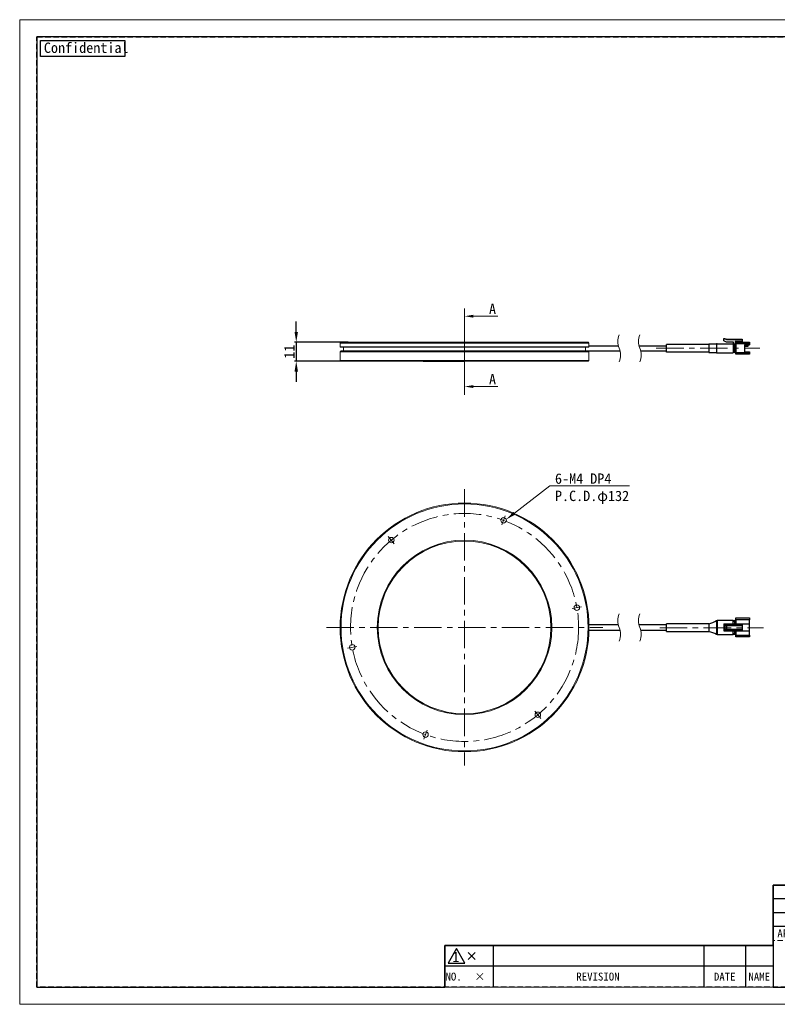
# Model space of a CAD drawing. Header units: millimetres. Extents: x -201 to 202, y 143 to 428.
# Tile 1 of 9: x -201 to 18, y 143 to 428. Entities that reach past the tile are written whole.
import ezdxf
from ezdxf import colors
from ezdxf.entities.mleader import LeaderData, LeaderLine
from ezdxf.enums import TextEntityAlignment as Align
from ezdxf.math import Vec2, Vec3

# ---------------------------------------------------------------- set-up
doc = ezdxf.new("R2010")
doc.units = ezdxf.units.MM
doc.header["$LTSCALE"] = 0.25
doc.linetypes.add('CENTER', pattern=[50.8, 31.75, -6.35, 6.35, -6.35])
doc.linetypes.add('HIDDEN', pattern=[9.525, 6.35, -3.175])
doc.layers.get('0').update_dxf_attribs({"lineweight": 30})
for name, color, linetype, lineweight in [('BASE', 7, 'Continuous', 20), ('CENTER', 1, 'CENTER', 9), ('COVER', 7, 'Continuous', 20), ('DIMENSION', 6, 'Continuous', 9)]:
    doc.layers.add(name, color=color, linetype=linetype, lineweight=lineweight)
doc.layers.add('EMPTY LINE', color=252, linetype='Continuous', lineweight=0, plot=False)
doc.layers.add('FORM', color=7, linetype='Continuous')
doc.styles.add('VS Standard', font='msgothic.ttc', dxfattribs={"height": 3})
doc.styles.add('VS Standard(小)', font='txt', dxfattribs={"height": 2.4})
doc.dimstyles.new('VS Standard x0.5', dxfattribs={"dimtxt": 3, "dimasz": 3, "dimexe": 0.5, "dimexo": 0.8, "dimgap": 0.5, "dimtad": 3, "dimlfac": 2, "dimrnd": 0.0001, "dimzin": 9, "dimdsep": 46, "dimtxsty": 'VS Standard', "dimcen": 0, "dimaunit": 1, "dimadec": 0, "dimazin": 2, "dimtfac": 1, "dimtmove": 0, "dimatfit": 3, "dimfxl": 1, "dimtolj": 1, "dimtzin": 0, "dimarcsym": 0})

# ---------------------------------------------------------------- blocks, each defined once
blk = doc.blocks.new('表題欄金物用_ver2.0.0')
at = {"layer": 'FORM', "color": 0}
for p, q in [((-11, 40.5), (-191, 40.5)), ((-191, 40.5), (-191, 28.5)), ((-110, 28.49), (-110, 40.5)), ((-39, 28.49), (-39, 40.49)), ((-29, 28.49), (-29, 40.49)), ((-11, 28.5), (-11, 40.5)), ((-39, 36.5), (-191, 36.5)), ((-24.54, 35.38), (-24.54, 29.78)), ((-13.42, 34.8), (-20.21, 33.59)), ((-13.42, 32.58), (-13.42, 34.8)), ((-39, 32.5), (-191, 32.5)), ((-27.34, 32.58), (-12.62, 32.58)), ((-20.21, 32.58), (-20.21, 33.59)), ((-20.21, 32.58), (-20.21, 31.57)), ((-13.42, 30.35), (-20.21, 31.57)), ((-13.42, 32.58), (-13.42, 30.35)), ((-11, 28.5), (-191, 28.5)), ((-191, 28.5), (-191, 11)), ((-176, 28.5), (-176, 11)), ((-161, 28.5), (-161, 11)), ((-146, 28.5), (-146, 11)), ((-131, 28.5), (-131, 11)), ((-96, 11), (-96, 28.5)), ((-11, 11), (-11, 28.5)), ((-272, 23), (-286, 23)), ((-286, 23), (-286, 17)), ((-211, 23), (-272, 23)), ((-272, 23), (-272, 17)), ((-211, 23), (-211, 17)), ((-199, 23), (-211, 23)), ((-199, 23), (-199, 17)), ((-191, 23), (-199, 23)), ((-131, 24.12), (-96, 24.12)), ((-279.19, 21), (-277.19, 19)), ((-279.19, 19), (-277.19, 21)), ((-96, 21), (-11, 21)), ((-131, 19.75), (-96, 19.75)), ((-286, 17), (-286, 11)), ((-272, 17), (-286, 17)), ((-272, 17), (-272, 11)), ((-211, 17), (-272, 17)), ((-211, 17), (-211, 11)), ((-199, 17), (-211, 17)), ((-199, 17), (-199, 11)), ((-191, 17), (-199, 17)), ((-96, 15.38), (-131, 15.38)), ((-11, 16), (-96, 16)), ((-191, 11), (-11, 11))]:
    blk.add_line(p, q, dxfattribs=at)
at = {"layer": 'FORM', "color": 0, "linetype": 'HIDDEN', "lineweight": 9}
for p, q in [((-156, 28.49), (-156, 40.49)), ((-75, 28.49), (-75, 40.49)), ((-11, 36.5), (-39, 36.5)), ((-116, 11), (-116, 28.5)), ((-78.5, 11), (-78.5, 28.5)), ((-131, 24.5), (-191, 24.5))]:
    blk.add_line(p, q, dxfattribs=at)
at = {"layer": 'FORM', "color": 0, "lineweight": 15}
blk.add_line((-191, 11), (-286, 11), dxfattribs=at)
at = {"layer": 'FORM', "color": 0}
blk.add_lwpolyline([(-282.58, 22.13), (-285.01, 17.93), (-280.16, 17.93)], close=True, dxfattribs=at)
for radius in [2, 1]:
    blk.add_circle((-24.54, 32.58), radius, dxfattribs=at)
at = {"layer": 'FORM', "color": 0, "attachment_point": 5}
for s, insert, char_height, width, style in [('{\\LMATERIAL}', (-173.5, 38.5), 2.4, 36.5, 'VS Standard(小)'), ('{\\LCHAMFER}   ', (-92.5, 38.5), 2.4, 35, 'VS Standard(小)'), ('{\\LUNIT}', (-34, 38.35), 2, 20, 'VS Standard'), ('{\\LMETHOD} 図法', (-20, 38.35), 2, 20, 'VS Standard'), ('{\\LTREATMENT}', (-173.5, 34.5), 2.4, 36.5, 'VS Standard(小)'), ('{\\LFINISHING}', (-92.5, 34.5), 2.4, 35, 'VS Standard(小)'), ('{\\T0.9;\\LTREATMENT CONTACT}', (-173.5, 30.5), 2, 36.5, 'VS Standard(小)'), ('{\\LDECENTRATION} ', (-92.5, 30.5), 2.4, 35, 'VS Standard(小)'), ('mm', (-34, 32.35), 2.8, 20, 'VS Standard'), ('{\\fＭＳ ゴシック|b0|i0|c128|p49;APPROVED}', (-183.5, 26.5), 2.3, 15, 'VS Standard'), ('{\\fＭＳ ゴシック|b0|i0|c128|p49;CHECKED}', (-168.5, 26.5), 2.3, 15, 'VS Standard'), ('{\\fＭＳ ゴシック|b0|i0|c128|p49;DESIGNED}', (-153.5, 26.5), 2.3, 15, 'VS Standard'), ('{\\fＭＳ ゴシック|b0|i0|c128|p49;DRAWN}', (-138.5, 26.5), 2.3, 15, 'VS Standard'), ('{\\W0.7;\\LTOLERANCE\\l }', (-123.5, 26.31), 1.7, 20, 'VS Standard(小)'), ('{\\LANGLE}', (-123.5, 21.94), 2, 14.9784, 'VS Standard(小)'), ('SCALE', (-123.5, 17.56), 2, 15, 'VS Standard(小)'), ('{\\fＭＳ ゴシック|b0|i0|c128|p49;NAME}', (-87.25, 18.5), 2.4, 15, 'VS Standard(小)'), ('NO.', (-283.44, 14), 2.3, 14, 'VS Standard'), ('\\pxi-3,l4,t4;×^I', (-276.99, 14), 2.3, 14, 'VS Standard'), ('REVISION', (-241.67, 14), 2.3, 46, 'VS Standard'), ('{\\fMS Gothic|b0|i0|c128|p49;DATE}', (-204.99, 14), 2.3, 12, 'VS Standard'), ('NAME', (-195, 14), 2.3, 8, 'VS Standard'), ('{\\fＭＳ ゴシック|b0|i0|c128|p49;DRAW NO.}', (-87.25, 13.5), 2.4, 15, 'VS Standard(小)'), ('{\\fＭＳ ゴシック|b0|i0|c128|p49;DATE}', (-123.5, 13.19), 2, 15, 'VS Standard(小)')]:
    blk.add_mtext(s, dxfattribs=dict(at, insert=insert, char_height=char_height, width=width, style=style))
at = {"layer": 'FORM', "color": 0, "insert": (-87.25, 24.75), "char_height": 2, "width": 16, "attachment_point": 5, "line_spacing_factor": 0.8, "style": 'VS Standard'}
blk.add_mtext('\\pxsm0.9;{\\LREMARK}   ', dxfattribs=at)
at = {"layer": 'FORM', "color": 0, "insert": (-282.79, 19.73), "char_height": 3, "attachment_point": 5, "style": 'VS Standard'}
blk.add_mtext('1', dxfattribs=at)
at = {"layer": 'FORM', "color": 0}
for tag, height, style, p in [('材料', 2.8, 'VS Standard', (-133, 38.5)), ('一般面取', 2.8, 'VS Standard', (-57, 38.5)), ('処理', 2.8, 'VS Standard', (-133, 34.5)), ('仕上', 2.8, 'VS Standard', (-57, 34.5)), ('処理接点', 2.8, 'VS Standard', (-133, 30.5)), ('偏芯', 2.8, 'VS Standard', (-57, 30.5)), ('一般公差', 2.4, 'VS Standard(小)', (-106, 26.31)), ('適用（機種名）', 3.6, 'VS Standard', (-44.75, 24.75)), ('角度', 2.4, 'VS Standard(小)', (-106, 21.94)), ('NAME', 3.5, 'VS Standard', (-44.75, 18.5)), ('SCALE', 2.4, 'VS Standard(小)', (-106, 17.56)), ('DATE', 2.4, 'VS Standard(小)', (-106, 13.19)), ('DRAW_NO.', 3.5, 'VS Standard', (-44.75, 13.5))]:
    blk.add_attdef(tag, text='', height=height, dxfattribs=dict(at, style=style)).set_placement(p, align=Align.MIDDLE_CENTER)
at = {"layer": 'FORM', "color": 0, "style": 'VS Standard'}
for tag, p in [('APPROVED', (-182.5, 15.06)), ('CHECKED', (-167.5, 15.18)), ('DESIGNED', (-152.5, 15.09)), ('DRAWN', (-137.5, 15.23))]:
    blk.add_attdef(tag, text='', height=4.5, dxfattribs=at).set_placement(p, align=Align.BOTTOM_CENTER)
blk = doc.blocks.new('*D408')
at = {"layer": 'Defpoints', "color": 0}
for p in [(-105.62, 334.39), (-121.47, 328.89), (-105.62, 328.89)]:
    blk.add_point(p, dxfattribs=at)
at = {"layer": 'DIMENSION', "color": 0, "lineweight": -2}
for p, q in [((-121.47, 337.39), (-121.47, 340.39)), ((-106.42, 334.39), (-121.97, 334.39)), ((-121.47, 334.39), (-121.47, 328.89)), ((-106.42, 328.89), (-121.97, 328.89)), ((-121.47, 325.89), (-121.47, 322.89))]:
    blk.add_line(p, q, dxfattribs=at)
at = {"layer": 'DIMENSION', "color": 0}
for points in [[(-121.97, 337.39), (-120.97, 337.39), (-121.47, 334.39)], [(-120.97, 325.89), (-121.97, 325.89), (-121.47, 328.89)]]:
    blk.add_solid(points, dxfattribs=at)
at = {"layer": 'DIMENSION', "color": 0, "insert": (-123.47, 331.64), "char_height": 3, "attachment_point": 5, "rotation": 90, "style": 'VS Standard'}
blk.add_mtext('\\A1;11', dxfattribs=at)

msp = doc.modelspace()

# ---------------------------------------------------------------- linework, layer by layer
at = {"color": 7, "linetype": 'Continuous', "lineweight": 25}
for p, q in [((-14.3037, 331.5404), (-14.3037, 333.7404)), ((-2.1037, 333.7404), (-14.3037, 333.7404)), ((-2.1037, 333.8904), (-2.1037, 331.3904)), ((-2.1037, 333.8904), (0.1463, 333.8904)), ((0.1463, 333.8904), (0.1463, 331.3904)), ((0.3024, 333.9154), (4.9463, 333.9154)), ((2.2531, 334.7654), (2.2531, 335.5154)), ((2.2531, 335.5154), (2.5031, 335.5154)), ((3.0713, 334.3904), (2.2531, 334.7654)), ((2.5031, 335.5154), (2.5031, 335.4008)), ((2.5031, 335.4008), (3.0713, 335.1404)), ((2.864, 335.2404), (7.5213, 335.2404)), ((3.0713, 335.1404), (7.5713, 335.1404)), ((5.0713, 334.3904), (3.0713, 334.3904)), ((3.0822, 335.1904), (3.1913, 335.1404)), ((7.5713, 335.1904), (3.0822, 335.1904)), ((4.9463, 333.9154), (4.9463, 331.3654)), ((4.9463, 333.8904), (5.4463, 333.8904)), ((5.4463, 333.6404), (4.9463, 333.6404)), ((5.0713, 333.8904), (5.0713, 334.3904)), ((5.4463, 333.8904), (5.4463, 333.6404)), ((5.4463, 333.6404), (5.6963, 333.6404)), ((5.4463, 331.6404), (5.4463, 333.6404)), ((7.5713, 334.6404), (5.5713, 334.6404)), ((5.5713, 334.6404), (5.5713, 333.9238)), ((5.6963, 334.3904), (5.6963, 334.6404)), ((5.6963, 334.3904), (9.6963, 334.3904)), ((5.6963, 333.8904), (5.6963, 334.3904)), ((9.6963, 333.8904), (5.6963, 333.8904)), ((5.6963, 333.8904), (5.6963, 331.3904)), ((7.5713, 335.1904), (7.5713, 335.1404)), ((7.5713, 335.1404), (7.5713, 334.6404)), ((7.5713, 334.6404), (7.5713, 334.3904)), ((8.1963, 333.6404), (9.6963, 333.6404)), ((8.1963, 333.6404), (8.1963, 331.6404)), ((9.6963, 334.3904), (9.6963, 333.8904)), ((9.6963, 333.8904), (9.6963, 333.6404)), ((-37.0193, 331.8904), (-27.8095, 331.8904)), ((-36.7721, 333.3904), (-28.3022, 333.3904)), ((-22.3022, 333.3904), (-14.3037, 333.3904)), ((-21.8095, 331.8904), (-14.3037, 331.8904)), ((-2.1037, 331.5404), (-14.3037, 331.5404)), ((-2.1037, 331.3904), (0.1463, 331.3904)), ((0.1463, 331.3904), (0.1463, 331.3654)), ((0.1463, 331.3654), (4.9463, 331.3654)), ((4.9463, 331.6404), (5.4463, 331.6404)), ((5.4463, 331.3904), (4.9463, 331.3904)), ((5.4463, 331.6404), (5.6963, 331.6404)), ((5.4463, 331.6404), (5.4463, 331.3904)), ((5.6963, 331.3904), (9.6963, 331.3904)), ((5.6963, 330.8904), (5.6963, 331.3904)), ((9.6963, 330.8904), (5.6963, 330.8904)), ((8.1963, 333.3654), (9.0755, 333.3654)), ((9.0755, 333.1654), (8.1963, 333.1654)), ((8.1963, 331.6404), (9.6963, 331.6404)), ((9.0755, 333.3654), (9.1505, 333.3654)), ((9.1505, 333.1654), (9.0755, 333.1654)), ((9.1963, 333.3154), (9.0963, 333.3154)), ((9.0963, 333.2154), (9.0963, 333.3154)), ((9.0963, 333.2154), (9.1963, 333.2154)), ((9.1963, 333.3535), (9.1963, 333.3154)), ((9.1963, 333.3154), (9.1963, 333.2154)), ((9.1963, 333.2154), (9.1963, 333.1772)), ((9.6963, 331.6404), (9.6963, 331.3904)), ((9.6963, 331.3904), (9.6963, 330.8904)), ((0.1463, 253.885), (0.1463, 249.785)), ((0.1463, 253.885), (0.3024, 253.885)), ((0.3024, 253.885), (0.3024, 249.785)), ((4.9463, 253.885), (0.3024, 253.885)), ((4.9463, 252.835), (4.9463, 253.885)), ((4.9463, 253.835), (5.4463, 253.835)), ((5.4463, 253.835), (5.4463, 253.585)), ((5.6963, 254.585), (9.6963, 254.585)), ((5.6963, 254.085), (5.6963, 254.585)), ((9.6963, 254.085), (5.6963, 254.085)), ((5.6963, 254.085), (5.6963, 252.835)), ((9.6963, 254.585), (9.6963, 254.085)), ((9.6963, 252.835), (9.6963, 254.085)), ((-28.3022, 252.585), (-36.7771, 252.585)), ((-36.7771, 251.085), (-27.8095, 251.085)), ((-14.3037, 252.585), (-22.3022, 252.585)), ((-21.8095, 251.085), (-14.3037, 251.085)), ((-2.1037, 252.835), (-14.3037, 252.835)), ((-14.3037, 251.735), (-14.3037, 252.835)), ((-14.3037, 250.635), (-14.3037, 251.735)), ((-2.1037, 252.86), (-2.1037, 250.61)), ((2.2531, 252.835), (2.5031, 252.835)), ((2.2531, 252.835), (2.2531, 250.835)), ((2.2531, 250.835), (2.5031, 250.835)), ((2.5031, 252.835), (2.5031, 250.835)), ((2.5031, 252.835), (3.0713, 252.835)), ((2.5031, 250.835), (3.0713, 250.835)), ((2.8432, 252.385), (2.8432, 252.535)), ((2.8432, 252.535), (2.864, 252.535)), ((2.8432, 252.385), (2.864, 252.385)), ((2.8432, 251.135), (2.8432, 251.285)), ((2.8432, 251.285), (2.864, 251.285)), ((2.8432, 251.135), (2.864, 251.135)), ((2.864, 252.535), (2.864, 252.385)), ((7.5213, 252.535), (2.864, 252.535)), ((2.864, 252.385), (7.5213, 252.385)), ((2.864, 251.285), (2.864, 251.135)), ((7.5213, 251.285), (2.864, 251.285)), ((2.864, 251.135), (7.5213, 251.135)), ((3.0613, 252.635), (3.0713, 252.635)), ((3.0713, 252.285), (3.0613, 252.285)), ((3.0613, 251.385), (3.0713, 251.385)), ((3.0713, 251.035), (3.0613, 251.035)), ((3.0713, 252.835), (3.0713, 252.635)), ((3.0713, 252.835), (7.5713, 252.835)), ((3.0713, 252.285), (3.0713, 251.385)), ((3.0713, 251.035), (3.0713, 250.835)), ((3.0713, 250.835), (7.5713, 250.835)), ((3.0822, 252.585), (7.5713, 252.585)), ((7.5713, 252.335), (3.0822, 252.335)), ((3.0822, 251.335), (7.5713, 251.335)), ((7.5713, 251.085), (3.0822, 251.085)), ((5.4463, 253.585), (4.9463, 253.585)), ((4.9463, 249.785), (4.9463, 250.835)), ((5.6963, 253.585), (5.4463, 253.585)), ((5.4463, 252.835), (5.4463, 253.585)), ((5.4463, 250.085), (5.4463, 250.835)), ((5.6963, 250.835), (5.6963, 249.585)), ((7.5213, 252.385), (7.5213, 252.535)), ((7.5213, 251.135), (7.5213, 251.285)), ((7.5713, 252.835), (7.5713, 252.585)), ((7.5713, 252.835), (9.6963, 252.835)), ((7.5713, 252.585), (7.5713, 252.335)), ((7.5713, 252.335), (7.5713, 251.335)), ((7.5713, 251.335), (7.5713, 251.085)), ((7.5713, 251.085), (7.5713, 250.835)), ((7.5713, 250.835), (9.6963, 250.835)), ((9.6963, 250.835), (9.6963, 252.835)), ((9.6963, 249.585), (9.6963, 250.835)), ((-14.3037, 250.635), (-2.1037, 250.635)), ((0.3024, 249.785), (0.1463, 249.785)), ((0.3024, 249.785), (4.9463, 249.785)), ((4.9463, 250.085), (5.4463, 250.085)), ((5.4463, 249.835), (4.9463, 249.835)), ((5.4463, 250.085), (5.6963, 250.085)), ((5.4463, 250.085), (5.4463, 249.835)), ((5.6963, 249.585), (9.6963, 249.585)), ((5.6963, 249.085), (5.6963, 249.585)), ((9.6963, 249.085), (5.6963, 249.085)), ((9.6963, 249.585), (9.6963, 249.085))]:
    msp.add_line(p, q, dxfattribs=at)
at = {"color": 8, "linetype": 'Continuous', "lineweight": 25}
for p, q in [((9.0963, 333.3154), (8.1963, 333.3154)), ((8.1963, 333.2154), (9.0963, 333.2154))]:
    msp.add_line(p, q, dxfattribs=at)
at = {"color": 7, "linetype": 'Continuous', "lineweight": 35}
msp.add_line((-84.7693, 328.8888), (-72.7693, 328.8888), dxfattribs=at)
at = {"color": 7, "linetype": 'Continuous', "lineweight": 25, "flags": 128}
for points in [[(3.0613, 335.1449), (3.0617, 335.1458), (3.0629, 335.1484), (3.0648, 335.1526), (3.0674, 335.1582), (3.0706, 335.1651), (3.0742, 335.173), (3.0781, 335.1815), (3.0822, 335.1904)], [(3.0613, 252.635), (3.0617, 252.6253), (3.0629, 252.6159), (3.0648, 252.6073), (3.0674, 252.5997), (3.0706, 252.5935), (3.0742, 252.5889), (3.0781, 252.586), (3.0822, 252.585)], [(3.0613, 252.285), (3.0617, 252.2948), (3.0629, 252.3042), (3.0648, 252.3128), (3.0674, 252.3204), (3.0706, 252.3266), (3.0742, 252.3312), (3.0781, 252.3341), (3.0822, 252.335)], [(3.0613, 251.385), (3.0617, 251.3753), (3.0629, 251.3659), (3.0648, 251.3573), (3.0674, 251.3497), (3.0706, 251.3435), (3.0742, 251.3389), (3.0781, 251.336), (3.0822, 251.335)], [(3.0613, 251.035), (3.0617, 251.0448), (3.0629, 251.0542), (3.0648, 251.0628), (3.0674, 251.0704), (3.0706, 251.0766), (3.0742, 251.0812), (3.0781, 251.0841), (3.0822, 251.085)], [(7.5213, 252.535), (7.5419, 252.5557), (7.5599, 252.5737), (7.5664, 252.5802), (7.5701, 252.5839), (7.5713, 252.585)], [(7.5213, 252.385), (7.5419, 252.3644), (7.5599, 252.3464), (7.5664, 252.3399), (7.5701, 252.3362), (7.5713, 252.335)], [(7.5213, 251.285), (7.5419, 251.3057), (7.5599, 251.3237), (7.5664, 251.3302), (7.5701, 251.3339), (7.5713, 251.335)], [(7.5213, 251.135), (7.5419, 251.1144), (7.5599, 251.0964), (7.5664, 251.0899), (7.5701, 251.0862), (7.5713, 251.085)]]:
    msp.add_lwpolyline(points, dxfattribs=at)
at = {"color": 7, "linetype": 'Continuous', "lineweight": 25}
for centre, radius, start, end in [((0.3024, 333.4153), 0.5, 89.999948, 108.194752), ((2.864, 335.2903), 0.05, 245.372805, 270.001583), ((5.4463, 334.1404), 0.25, 269.999449, 359.99959), ((5.4463, 331.1404), 0.25, 0.000378, 90.000596), ((-3.4127, 258.7154), 5.9999, 282.601504, 306.382426), ((5.4463, 254.085), 0.25, 269.999358, 359.999628), ((-3.0027, 244.6778), 6, 58.343826, 81.383459), ((5.4463, 249.585), 0.25, 0.000372, 90.000642)]:
    msp.add_arc(centre, radius, start, end, dxfattribs=at)
for points, knots in [([(3.0822, 335.1904), (3.0307, 335.2021), (2.9633, 335.2175), (2.892, 335.234), (2.871, 335.2388), (2.8657, 335.24), (2.8644, 335.2403), (2.8641, 335.2403), (2.864, 335.2404)], [0, 0, 0, 0, 0.707099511, 0.926840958, 0.981726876, 0.995434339, 0.998842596, 1, 1, 1, 1]), ([(7.5213, 335.2404), (7.5283, 335.2395), (7.5431, 335.2376), (7.5584, 335.2253), (7.5667, 335.2123), (7.5706, 335.2014), (7.571, 335.194), (7.5713, 335.1904)], [0, 0, 0, 0, 0.26992354, 0.56178216, 0.71491893, 0.86206512, 1, 1, 1, 1]), ([(9.0755, 333.3654), (9.0786, 333.3641), (9.0868, 333.3609), (9.092, 333.3468), (9.0957, 333.3316), (9.0961, 333.3208), (9.0963, 333.3154)], [0, 0, 0, 0, 0.16735851, 0.44155372, 0.7180247, 1, 1, 1, 1]), ([(9.0963, 333.2154), (9.0961, 333.2108), (9.0958, 333.2016), (9.0934, 333.1885), (9.0893, 333.1771), (9.0838, 333.1678), (9.0779, 333.166), (9.0755, 333.1654)], [0, 0, 0, 0, 0.23782202, 0.47687211, 0.68843617, 0.87474531, 1, 1, 1, 1]), ([(9.1505, 333.3654), (9.1598, 333.3648), (9.1758, 333.3637), (9.1902, 333.3565), (9.1963, 333.3535)], [0, 0, 0, 0, 0.5755818, 1, 1, 1, 1]), ([(9.1963, 333.1772), (9.1883, 333.1734), (9.1738, 333.1665), (9.1578, 333.1657), (9.1505, 333.1654)], [0, 0, 0, 0, 0.5461454, 1, 1, 1, 1]), ([(2.8432, 252.535), (2.8435, 252.5391), (2.8442, 252.5476), (2.8496, 252.5603), (2.8605, 252.5754), (2.8797, 252.5917), (2.9435, 252.6266), (3.0079, 252.6312), (3.0613, 252.635)], [0, 0, 0, 0, 0.04719269, 0.09906512, 0.15801684, 0.2630898, 0.3895877, 1, 1, 1, 1]), ([(3.0613, 252.285), (3.0079, 252.2889), (2.9435, 252.2935), (2.8797, 252.3284), (2.8605, 252.3447), (2.8496, 252.3598), (2.8442, 252.3725), (2.8435, 252.381), (2.8432, 252.385)], [0, 0, 0, 0, 0.61041242, 0.73691034, 0.84198316, 0.90093508, 0.9528073, 1, 1, 1, 1]), ([(2.8432, 251.285), (2.8435, 251.2891), (2.8442, 251.2976), (2.8496, 251.3103), (2.8605, 251.3254), (2.8797, 251.3417), (2.9435, 251.3766), (3.0079, 251.3812), (3.0613, 251.385)], [0, 0, 0, 0, 0.0471927, 0.09906492, 0.15801684, 0.26308966, 0.38958758, 1, 1, 1, 1]), ([(3.0613, 251.035), (3.0079, 251.0389), (2.9435, 251.0435), (2.8797, 251.0784), (2.8605, 251.0947), (2.8496, 251.1098), (2.8442, 251.1225), (2.8435, 251.131), (2.8432, 251.135)], [0, 0, 0, 0, 0.6104123, 0.7369102, 0.84198316, 0.90093488, 0.95280731, 1, 1, 1, 1]), ([(2.864, 252.535), (2.864, 252.5358), (2.8642, 252.5374), (2.8653, 252.5407), (2.8697, 252.5472), (2.8899, 252.5608), (2.9616, 252.5809), (3.0304, 252.5833), (3.0822, 252.585)], [0, 0, 0, 0, 0.01012532, 0.02074249, 0.04481512, 0.11034314, 0.32985981, 1, 1, 1, 1]), ([(3.0822, 252.335), (3.0304, 252.3368), (2.9616, 252.3392), (2.8899, 252.3593), (2.8697, 252.3729), (2.8653, 252.3794), (2.8642, 252.3827), (2.864, 252.3843), (2.864, 252.385)], [0, 0, 0, 0, 0.670142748, 0.889662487, 0.955189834, 0.979260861, 0.989876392, 1, 1, 1, 1]), ([(2.864, 251.285), (2.864, 251.2858), (2.8642, 251.2874), (2.8653, 251.2907), (2.8697, 251.2972), (2.8899, 251.3108), (2.9616, 251.3309), (3.0304, 251.3333), (3.0822, 251.335)], [0, 0, 0, 0, 0.01012532, 0.02074225, 0.0448151, 0.11034298, 0.32985969, 1, 1, 1, 1]), ([(3.0822, 251.085), (3.0304, 251.0868), (2.9616, 251.0892), (2.8899, 251.1093), (2.8697, 251.1229), (2.8653, 251.1294), (2.8642, 251.1327), (2.864, 251.1343), (2.864, 251.135)], [0, 0, 0, 0, 0.67014267, 0.88966246, 0.9551898, 0.97926061, 0.98987614, 1, 1, 1, 1]), ([(3.0713, 252.635), (3.0714, 252.633), (3.0718, 252.6287), (3.0748, 252.6224), (3.0809, 252.6148), (3.0915, 252.6067), (3.1269, 252.5891), (3.162, 252.5869), (3.1913, 252.585)], [0, 0, 0, 0, 0.04387168, 0.09272368, 0.14929804, 0.25241424, 0.37879803, 1, 1, 1, 1]), ([(3.1913, 252.335), (3.162, 252.3332), (3.1269, 252.331), (3.0915, 252.3134), (3.0809, 252.3053), (3.0748, 252.2977), (3.0718, 252.2914), (3.0714, 252.2871), (3.0713, 252.285)], [0, 0, 0, 0, 0.62120196, 0.74758564, 0.85070195, 0.90727614, 0.95612833, 1, 1, 1, 1]), ([(3.0713, 251.385), (3.0714, 251.383), (3.0718, 251.3787), (3.0748, 251.3724), (3.0809, 251.3648), (3.0915, 251.3567), (3.1269, 251.3391), (3.162, 251.3369), (3.1913, 251.335)], [0, 0, 0, 0, 0.04387167, 0.09272386, 0.14929805, 0.25241436, 0.37879804, 1, 1, 1, 1]), ([(3.1913, 251.085), (3.162, 251.0832), (3.1269, 251.081), (3.0915, 251.0634), (3.0809, 251.0553), (3.0748, 251.0477), (3.0718, 251.0414), (3.0714, 251.0371), (3.0713, 251.035)], [0, 0, 0, 0, 0.621201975, 0.74758576, 0.85070196, 0.907276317, 0.956128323, 1, 1, 1, 1])]:
    msp.add_open_spline(points, degree=3, knots=knots, dxfattribs=at)
at = {"layer": 'BASE'}
for p, q in [((-108.5193, 334.3904), (-108.7693, 334.1404)), ((-108.7693, 334.1404), (-108.7693, 333.0804)), ((-36.7693, 334.1404), (-108.7693, 334.1404)), ((-108.5193, 334.3904), (-37.0193, 334.3904)), ((-36.7693, 334.1404), (-37.0193, 334.3904)), ((-36.7693, 333.5154), (-36.7693, 334.1404)), ((-108.7693, 333.0804), (-108.6443, 332.9554)), ((-108.7693, 333.0804), (-36.7773, 333.0804)), ((-36.9008, 332.9554), (-108.6443, 332.9554)), ((-107.7693, 332.9554), (-107.7693, 331.8904)), ((-37.7773, 331.8904), (-37.7773, 332.6404)), ((-36.7773, 333.0804), (-36.9008, 332.9554))]:
    msp.add_line(p, q, dxfattribs=at)
at = {"layer": 'BASE', "flags": 128}
msp.add_lwpolyline([(-36.7773, 333.0804), (-36.7746, 333.2605), (-36.7719, 333.3986), (-36.77, 333.4856), (-36.7693, 333.5154), (-36.77, 333.4857), (-36.77, 333.4857)], dxfattribs=at)
at = {"layer": 'BASE'}
for centre, radius in [((-72.7693, 251.835), 36), ((-72.7693, 251.835), 35.75), ((-61.4826, 282.8449), 0.8), ((-72.7693, 251.835), 25.25), ((-72.7693, 251.835), 25), ((-93.9813, 277.1145), 0.8), ((-40.2706, 257.5654), 0.8), ((-105.2679, 246.1047), 0.8), ((-51.5573, 226.5556), 0.8), ((-84.0559, 220.8252), 0.8)]:
    msp.add_circle(centre, radius, dxfattribs=at)
msp.add_open_spline([(-37.7773, 332.6404), (-37.7771, 332.7231), (-37.777, 332.8281), (-37.7761, 332.9331), (-37.7759, 332.9554)], degree=3, knots=[0, 0, 0, 0, 0.78798099, 1, 1, 1, 1], dxfattribs=at)
at = {"layer": 'CENTER'}
for p, q in [((-72.7693, 325.8888), (-72.7693, 337.8888)), ((-17.3037, 332.6404), (12.6963, 332.6404)), ((-72.7693, 291.835), (-72.7693, 211.835)), ((-61.0123, 284.137), (-61.9529, 281.5528)), ((-94.8651, 278.1678), (-93.0974, 276.0612)), ((-38.9165, 257.8042), (-41.6247, 257.3267)), ((-112.7693, 251.835), (-32.7693, 251.835)), ((-16.3037, 251.735), (13.6963, 251.735)), ((-106.622, 245.8659), (-103.9138, 246.3434)), ((-50.6734, 225.5023), (-52.4411, 227.6089)), ((-84.5262, 219.5331), (-83.5856, 222.1173))]:
    msp.add_line(p, q, dxfattribs=at)
msp.add_circle((-72.7693, 251.835), 33, dxfattribs=at)
at = {"layer": 'COVER'}
for p, q in [((-108.5193, 331.8904), (-108.7693, 331.6404)), ((-108.7693, 331.6404), (-108.7693, 329.1388)), ((-36.7693, 331.6404), (-108.7693, 331.6404)), ((-108.5193, 331.8904), (-37.0193, 331.8904)), ((-36.7693, 331.6404), (-37.0193, 331.8904)), ((-36.7693, 329.1388), (-36.7693, 331.6404)), ((-108.7693, 329.1388), (-108.5193, 328.8888)), ((-108.7693, 329.1388), (-36.7693, 329.1388)), ((-37.0193, 328.8888), (-108.5193, 328.8888)), ((-37.0193, 328.8888), (-36.7693, 329.1388))]:
    msp.add_line(p, q, dxfattribs=at)
at = {"layer": 'DIMENSION'}
msp.add_line((-72.7693, 344.1404), (-72.7693, 319.1404), dxfattribs=at)
at = {"layer": 'DIMENSION', "lineweight": 18}
for centre, start, end in [((-23.3459, 334.6029), 157.380135, 202.619865), ((-17.3459, 334.6029), 157.380135, 202.619865), ((-32.7659, 330.6779), 337.380135, 22.619865), ((-26.7659, 330.6779), 337.380135, 22.619865), ((-23.3459, 253.7975), 157.380135, 202.619865), ((-17.3459, 253.7975), 157.380135, 202.619865), ((-32.7659, 249.8725), 337.380135, 22.619865), ((-26.7659, 249.8725), 337.380135, 22.619865)]:
    msp.add_arc(centre, 5.1025, start, end, dxfattribs=at)
at = {"layer": 'EMPTY LINE'}
for p, q in [((-201.5, 427.75), (-201.5, 142.75)), ((201.5, 427.75), (-201.5, 427.75)), ((-201.5, 142.75), (201.5, 142.75))]:
    msp.add_line(p, q, dxfattribs=at)
at = {"layer": 'FORM', "linetype": 'HIDDEN'}
msp.add_lwpolyline([(-196.5, 422.75), (196.5, 422.75), (196.5, 147.75), (-196.5, 147.75)], close=True, dxfattribs=at)
at = {"layer": 'FORM'}
msp.add_lwpolyline([(-196.5, 422.75), (-196.5, 147.75), (-78.5, 147.75), (-78.5, 159.75), (16.5, 159.75), (16.5, 177.25), (196.5, 177.25), (196.5, 422.75), (-196.5, 422.75)], close=True, dxfattribs=at)
at = {"layer": 'FORM', "lineweight": 30}
msp.add_lwpolyline([(-195.5, 421.75), (-171.1092, 421.75), (-171.1092, 417.0878), (-195.5, 417.0878)], close=True, dxfattribs=at)

# ---------------------------------------------------------------- block references
at = {"layer": 'FORM'}
ref = msp.add_blockref('表題欄金物用_ver2.0.0', (207.5, 136.75), dxfattribs=at)
ref.add_attrib('材料', '-', dxfattribs={"layer": 'EMPTY LINE', "color": 0, "height": 2.8, "style": 'VS Standard'}).set_placement((74.5, 175.25), align=Align.MIDDLE_CENTER)
ref.add_attrib('処理', '-', dxfattribs={"color": 0, "height": 2.8, "style": 'VS Standard'}).set_placement((74.5, 171.25), align=Align.MIDDLE_CENTER)
ref.add_attrib('処理接点', '-', dxfattribs={"color": 0, "height": 2.8, "style": 'VS Standard'}).set_placement((74.5, 167.25), align=Align.MIDDLE_CENTER)
ref.add_attrib('一般面取', '-', dxfattribs={"color": 0, "height": 2.8, "style": 'VS Standard'}).set_placement((150.5, 175.2468), align=Align.MIDDLE_CENTER)
ref.add_attrib('仕上', '-', dxfattribs={"color": 0, "height": 2.8, "style": 'VS Standard'}).set_placement((150.5, 171.2468), align=Align.MIDDLE_CENTER)
ref.add_attrib('偏芯', '-', dxfattribs={"color": 0, "height": 2.8, "style": 'VS Standard'}).set_placement((150.5, 167.2468), align=Align.MIDDLE_CENTER)
ref.add_attrib('一般公差', '-', dxfattribs={"color": 0, "height": 2.4, "style": 'VS Standard(小)'}).set_placement((101.5, 163.0625), align=Align.MIDDLE_CENTER)
ref.add_attrib('角度', '-', dxfattribs={"color": 0, "height": 2.4, "style": 'VS Standard(小)'}).set_placement((101.5, 158.6875), align=Align.MIDDLE_CENTER)
ref.add_attrib('SCALE', '1 / 2', dxfattribs={"color": 0, "height": 2.4, "style": 'VS Standard(小)'}).set_placement((101.5, 154.3125), align=Align.MIDDLE_CENTER)
ref.add_attrib('DATE', '2020/07/08', dxfattribs={"color": 0, "height": 2.4, "style": 'VS Standard(小)'}).set_placement((101.5, 149.9375), align=Align.MIDDLE_CENTER)
ref.add_attrib('適用（機種名）', 'VHR-144100', dxfattribs={"color": 0, "height": 3.6, "style": 'VS Standard'}).set_placement((162.75, 161.5), align=Align.MIDDLE_CENTER)
ref.add_attrib('NAME', 'DRAWING ', dxfattribs={"color": 0, "height": 3.5, "style": 'VS Standard'}).set_placement((162.75, 155.25), align=Align.MIDDLE_CENTER)
ref.add_attrib('DRAW_NO.', 'L1117A-A00100', dxfattribs={"color": 0, "height": 3.5, "style": 'VS Standard'}).set_placement((162.75, 150.25), align=Align.MIDDLE_CENTER)
ref.add_attrib('DESIGNED', 'DENY', dxfattribs={"color": 0, "height": 3.5, "style": 'VS Standard'}).set_placement((55, 151.8412), align=Align.BOTTOM_CENTER)
ref.add_attrib('DRAWN', 'DENY', dxfattribs={"color": 0, "height": 3.5, "style": 'VS Standard'}).set_placement((69.9999, 151.985), align=Align.BOTTOM_CENTER)
ref.add_attrib('CHECKED', 'Lee', dxfattribs={"color": 0, "height": 4.5, "style": 'VS Standard'}).set_placement((40, 151.9272), align=Align.BOTTOM_CENTER)
ref.add_attrib('APPROVED', 'Lee', dxfattribs={"color": 0, "height": 4.5, "style": 'VS Standard'}).set_placement((25, 151.8117), align=Align.BOTTOM_CENTER)

# ---------------------------------------------------------------- texts
at = {"layer": 'FORM', "lineweight": 30, "insert": (-194.506, 421.1386), "char_height": 3, "attachment_point": 1, "style": 'VS Standard'}
msp.add_mtext_dynamic_manual_height_columns('Confidential', width=3, gutter_width=15, heights=[0], dxfattribs=at)

# ---------------------------------------------------------------- dimensions: what is measured, and where the dimension line sits
at = {"layer": 'DIMENSION'}
dim = msp.add_linear_dim(base=(-121.4744, 328.8888), p1=(-105.6243, 334.3904), p2=(-105.6243, 328.8888), angle=90, dimstyle='VS Standard x0.5', dxfattribs=at)
dim.commit()
dim.dimension.update_dxf_attribs({"geometry": '*D408', "text_midpoint": (-121.4744, 331.6396), "dimtype": 160})

# ---------------------------------------------------------------- leaders
ml = msp.add_multileader_mtext('Standard', dxfattribs=at)
ml.set_content('A', color=256, style='VS Standard')
ml.set_leader_properties(color=256, linetype='ByLayer', lineweight=-1)
ml.build(insert=Vec2(0, 0))
ml.multileader.update_dxf_attribs({"has_dogleg": 0, "text_left_attachment_type": 6, "text_right_attachment_type": 6, "dogleg_length": 0.36, "arrow_head_size": 2.5})
ctx = ml.context
ctx.base_point, ctx.char_height, ctx.arrow_head_size, ctx.landing_gap_size, ctx.plane_origin = Vec3(-67.2015, 341.9201), 3, 2.5, 1.5, Vec3(-183.6837, 143.0864)
ctx.left_attachment, ctx.right_attachment = 6, 6
notes = []
notes.append((ctx, [(0, (1, 1, 0), (-67.5615, 341.9201), (1, 0), 0.36, [(0, [(-72.7693, 341.9201)], 0, [])])]))
ctx.mtext.insert = Vec3(-65.7015, 345.5201)
ml = msp.add_multileader_mtext('Standard', dxfattribs=at)
ml.set_content('A', color=256, style='VS Standard')
ml.set_leader_properties(color=256, linetype='ByLayer', lineweight=-1)
ml.build(insert=Vec2(0, 0))
ml.multileader.update_dxf_attribs({"has_dogleg": 0, "text_left_attachment_type": 6, "text_right_attachment_type": 6, "dogleg_length": 0.36, "arrow_head_size": 2.5})
ctx = ml.context
ctx.base_point, ctx.char_height, ctx.arrow_head_size, ctx.landing_gap_size, ctx.plane_origin = Vec3(-67.2015, 321.5604), 3, 2.5, 1.5, Vec3(-183.6837, 122.7267)
ctx.left_attachment, ctx.right_attachment = 6, 6
notes.append((ctx, [(0, (1, 1, 0), (-67.5615, 321.5604), (1, 0), 0.36, [(0, [(-72.7693, 321.5604)], 0, [])])]))
ctx.mtext.insert = Vec3(-65.7015, 325.1604)
ml = msp.add_multileader_mtext('Standard', dxfattribs=at)
ml.set_content('6-M4 DP4\\PP.C.D.φ132', color=256, style='VS Standard')
ml.set_leader_properties(color=256, linetype='ByLayer', lineweight=-1)
ml.build(insert=Vec2(0, 0))
ml.multileader.update_dxf_attribs({"has_dogleg": 0, "text_left_attachment_type": 6, "text_right_attachment_type": 6, "dogleg_length": 0.36, "arrow_head_size": 3})
ctx = ml.context
ctx.base_point, ctx.char_height, ctx.arrow_head_size, ctx.landing_gap_size, ctx.plane_origin = Vec3(-48.1104, 292.8178), 3, 3, 1.5, Vec3(-174.0338, 169.1758)
ctx.left_attachment, ctx.right_attachment = 6, 6
notes.append((ctx, [(0, (1, 1, 0), (-48.4704, 292.8178), (1, 0), 0.36, [(0, [(-60.7207, 283.0888)], 0, [])])]))
ctx.mtext.insert = Vec3(-46.6104, 296.4178)
for ctx, leaders in notes:
    for number, flags, end, landing, length, lines in leaders:
        leader = LeaderData()
        leader.index, (leader.has_last_leader_line, leader.has_dogleg_vector, leader.attachment_direction) = number, flags
        leader.last_leader_point, leader.dogleg_vector, leader.dogleg_length = Vec3(end), Vec3(landing), length
        for number, points, colour, breaks in lines:
            line = LeaderLine()
            line.index, line.vertices, line.color, line.breaks = number, Vec3.list(points), colors.encode_raw_color(colour), breaks
            leader.lines.append(line)
        ctx.leaders.append(leader)

doc.saveas('drawing.dxf')
